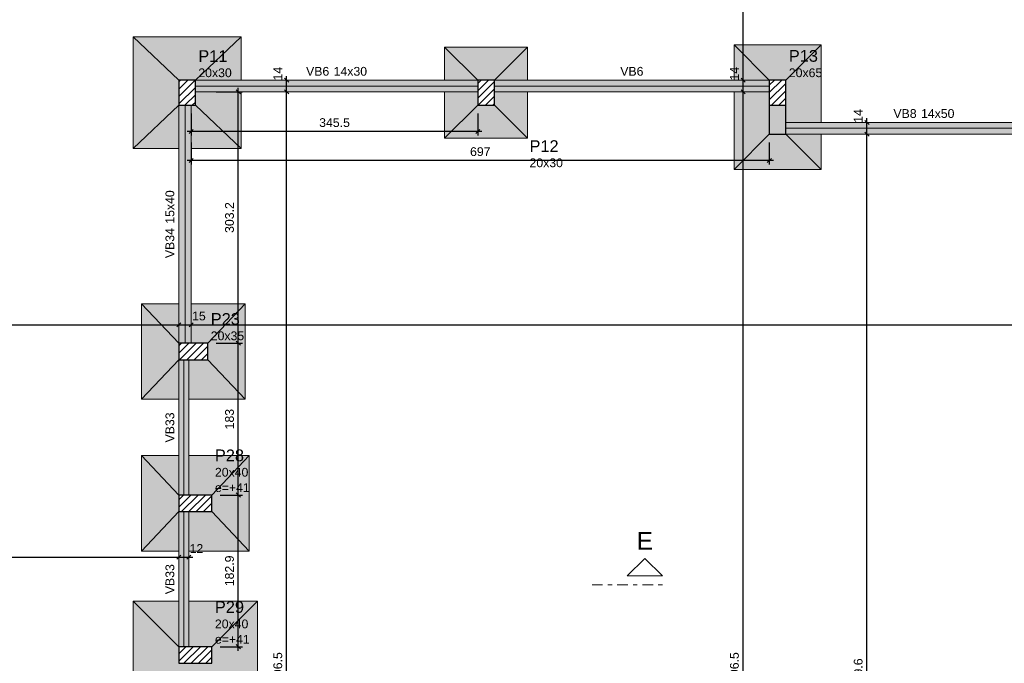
# Model space of a CAD drawing. Header units: millimetres. Extents: x 0 to 119, y 0 to 84.
# Tile 7 of 27: x 24 to 47, y 49 to 65. Entities that reach past the tile are written whole.
import ezdxf

# ---------------------------------------------------------------- set-up
doc = ezdxf.new("R2010")
doc.units = ezdxf.units.MM
doc.header["$MEASUREMENT"] = 0
doc.linetypes.add('DASHDOT', pattern=[2.54, 1.27, -0.635, 0, -0.635])
doc.linetypes.add('NULL', pattern=[0])
doc.layers.get('0').update_dxf_attribs({"lineweight": 18})
for name, color, linetype, lineweight in [('FO-Cortes', 9, 'DASHDOT', 5), ('FO-Cotas', 5, 'Continuous', 5), ('FO-Eixos', 5, 'Continuous', 5), ('FO-Hachura das sapatas', 43, 'Continuous', 5), ('FO-Hachura pilar que morre', 106, 'Continuous', 5), ('FO-Hachura pilar que passa', 19, 'Continuous', 5), ('FO-Hachura viga', 43, 'Continuous', 5), ('FO-Pilares', 4, 'Continuous', 30), ('FO-Seção das fundações', 9, 'Continuous', 5), ('FO-Textos das vigas', 7, 'Continuous', 5), ('FO-Textos dos pilares', 7, 'Continuous', 5), ('FO-Vigas', 1, 'Continuous', 20)]:
    doc.layers.add(name, color=color, linetype=linetype, lineweight=lineweight)
doc.styles.add('Arial', font='txt')
doc.dimstyles.new('UM_50.000000', dxfattribs={"dimtxt": 0.18, "dimasz": 0.1, "dimexe": 0.1, "dimexo": 0.2, "dimgap": 0, "dimtad": 1, "dimtih": 1, "dimtoh": 1, "dimdec": 1, "dimlfac": 50, "dimzin": 0, "dimdsep": 46, "dimtxsty": 'Standard', "dimcen": 0.09, "dimdle": 0.1, "dimadec": 1, "dimazin": 2, "dimtfac": 1, "dimtdec": 4, "dimtofl": 0, "dimtmove": 0, "dimatfit": 3, "dimfxl": 1, "dimtolj": 1, "dimarcsym": 0})

# ---------------------------------------------------------------- blocks, each defined once
blk = doc.blocks.new('_Oblique')
at = {"color": 0, "linetype": 'ByBlock', "lineweight": -2}
blk.add_line((-0.5, -0.5), (0.5, 0.5), dxfattribs=at)
blk = doc.blocks.new('*D110')
at = {"layer": 'Defpoints', "color": 0}
for p in [(15.375, 51.65), (27.579, 51.65), (27.579, 51.65)]:
    blk.add_point(p, dxfattribs=at)
at = {"layer": 'FO-Cotas', "color": 0, "lineweight": -2}
blk.add_line((15.275, 51.65), (27.679, 51.65), dxfattribs=at)
at = {"layer": 'FO-Cotas', "color": 0, "lineweight": -2, "xscale": 0.1, "yscale": 0.1, "zscale": 0.1, "rotation": 180}
blk.add_blockref('_Oblique', (15.375, 51.65), dxfattribs=at)
at = {"layer": 'FO-Cotas', "color": 0, "lineweight": -2, "xscale": 0.1, "yscale": 0.1, "zscale": 0.1}
blk.add_blockref('_Oblique', (27.579, 51.65), dxfattribs=at)
at = {"layer": 'FO-Cotas', "color": 7, "insert": (21.477, 51.861), "char_height": 0.2118, "attachment_point": 5, "rotation": 0.0057, "style": 'Arial'}
blk.add_mtext('\\A1;610.2', dxfattribs=at)
blk = doc.blocks.new('*D111')
at = {"layer": 'Defpoints', "color": 0}
for p in [(27.579, 51.65), (27.819, 51.65), (27.819, 51.65)]:
    blk.add_point(p, dxfattribs=at)
at = {"layer": 'FO-Cotas', "color": 0, "lineweight": -2}
blk.add_line((27.479, 51.65), (27.919, 51.65), dxfattribs=at)
at = {"layer": 'FO-Cotas', "color": 0, "lineweight": -2, "xscale": 0.1, "yscale": 0.1, "zscale": 0.1, "rotation": 180}
blk.add_blockref('_Oblique', (27.579, 51.65), dxfattribs=at)
at = {"layer": 'FO-Cotas', "color": 0, "lineweight": -2, "xscale": 0.1, "yscale": 0.1, "zscale": 0.1}
blk.add_blockref('_Oblique', (27.819, 51.65), dxfattribs=at)
at = {"layer": 'FO-Cotas', "color": 7, "insert": (28.004, 51.861), "char_height": 0.2118, "attachment_point": 5, "rotation": 0.0057, "style": 'Arial'}
blk.add_mtext('\\A1;12', dxfattribs=at)
blk = doc.blocks.new('*D115')
at = {"layer": 'Defpoints', "color": 0}
for p in [(17.719, 57.256), (27.579, 57.256), (27.579, 57.256)]:
    blk.add_point(p, dxfattribs=at)
at = {"layer": 'FO-Cotas', "color": 0, "lineweight": -2}
blk.add_line((17.619, 57.256), (27.679, 57.256), dxfattribs=at)
at = {"layer": 'FO-Cotas', "color": 0, "lineweight": -2, "xscale": 0.1, "yscale": 0.1, "zscale": 0.1, "rotation": 180}
blk.add_blockref('_Oblique', (17.719, 57.256), dxfattribs=at)
at = {"layer": 'FO-Cotas', "color": 0, "lineweight": -2, "xscale": 0.1, "yscale": 0.1, "zscale": 0.1}
blk.add_blockref('_Oblique', (27.579, 57.256), dxfattribs=at)
at = {"layer": 'FO-Cotas', "color": 7, "insert": (22.649, 57.467), "char_height": 0.2118, "attachment_point": 5, "rotation": 0.0057, "style": 'Arial'}
blk.add_mtext('\\A1;493', dxfattribs=at)
blk = doc.blocks.new('*D116')
at = {"layer": 'Defpoints', "color": 0}
for p in [(27.579, 57.256), (27.879, 57.256), (27.879, 57.256)]:
    blk.add_point(p, dxfattribs=at)
at = {"layer": 'FO-Cotas', "color": 0, "lineweight": -2}
blk.add_line((27.479, 57.256), (27.979, 57.256), dxfattribs=at)
at = {"layer": 'FO-Cotas', "color": 0, "lineweight": -2, "xscale": 0.1, "yscale": 0.1, "zscale": 0.1, "rotation": 180}
blk.add_blockref('_Oblique', (27.579, 57.256), dxfattribs=at)
at = {"layer": 'FO-Cotas', "color": 0, "lineweight": -2, "xscale": 0.1, "yscale": 0.1, "zscale": 0.1}
blk.add_blockref('_Oblique', (27.879, 57.256), dxfattribs=at)
at = {"layer": 'FO-Cotas', "color": 7, "insert": (28.064, 57.467), "char_height": 0.2118, "attachment_point": 5, "rotation": 0.0057, "style": 'Arial'}
blk.add_mtext('\\A1;15', dxfattribs=at)
blk = doc.blocks.new('*D117')
at = {"layer": 'Defpoints', "color": 0}
for p in [(27.879, 57.256), (70.339, 57.256), (70.339, 57.256)]:
    blk.add_point(p, dxfattribs=at)
at = {"layer": 'FO-Cotas', "color": 0, "lineweight": -2}
blk.add_line((27.779, 57.256), (70.439, 57.256), dxfattribs=at)
at = {"layer": 'FO-Cotas', "color": 0, "lineweight": -2, "xscale": 0.1, "yscale": 0.1, "zscale": 0.1, "rotation": 180}
blk.add_blockref('_Oblique', (27.879, 57.256), dxfattribs=at)
at = {"layer": 'FO-Cotas', "color": 0, "lineweight": -2, "xscale": 0.1, "yscale": 0.1, "zscale": 0.1}
blk.add_blockref('_Oblique', (70.339, 57.256), dxfattribs=at)
at = {"layer": 'FO-Cotas', "color": 7, "insert": (49.109, 57.467), "char_height": 0.2118, "attachment_point": 5, "rotation": 0.0057, "style": 'Arial'}
blk.add_mtext('\\A1;2123', dxfattribs=at)
blk = doc.blocks.new('*D140')
at = {"layer": 'Defpoints', "color": 0}
for p in [(30.179, 62.873), (30.179, 62.873), (30.179, 34.943)]:
    blk.add_point(p, dxfattribs=at)
at = {"layer": 'FO-Cotas', "color": 0, "lineweight": -2}
blk.add_line((30.179, 34.843), (30.179, 62.973), dxfattribs=at)
at = {"layer": 'FO-Cotas', "color": 0, "lineweight": -2, "xscale": 0.1, "yscale": 0.1, "zscale": 0.1}
for p, rotation in [((30.179, 62.873), 90), ((30.179, 34.943), 270)]:
    blk.add_blockref('_Oblique', p, dxfattribs=dict(at, rotation=rotation))
at = {"layer": 'FO-Cotas', "color": 7, "insert": (29.967, 48.908), "char_height": 0.2118, "attachment_point": 5, "rotation": 90, "style": 'Arial'}
blk.add_mtext('\\A1;1396.5', dxfattribs=at)
blk = doc.blocks.new('*D141')
at = {"layer": 'Defpoints', "color": 0}
for p in [(30.179, 63.153), (30.179, 63.153), (30.179, 62.873)]:
    blk.add_point(p, dxfattribs=at)
at = {"layer": 'FO-Cotas', "color": 0, "lineweight": -2}
blk.add_line((30.179, 62.773), (30.179, 63.253), dxfattribs=at)
at = {"layer": 'FO-Cotas', "color": 0, "lineweight": -2, "xscale": 0.1, "yscale": 0.1, "zscale": 0.1}
for p, rotation in [((30.179, 63.153), 90), ((30.179, 62.873), 270)]:
    blk.add_blockref('_Oblique', p, dxfattribs=dict(at, rotation=rotation))
at = {"layer": 'FO-Cotas', "color": 7, "insert": (29.967, 63.31), "char_height": 0.2118, "attachment_point": 5, "rotation": 90, "style": 'Arial'}
blk.add_mtext('\\A1;14', dxfattribs=at)
blk = doc.blocks.new('*D148')
at = {"layer": 'Defpoints', "color": 0}
for p in [(41.189, 62.873), (41.189, 62.873), (41.189, 34.943)]:
    blk.add_point(p, dxfattribs=at)
at = {"layer": 'FO-Cotas', "color": 0, "lineweight": -2}
blk.add_line((41.189, 34.843), (41.189, 62.973), dxfattribs=at)
at = {"layer": 'FO-Cotas', "color": 0, "lineweight": -2, "xscale": 0.1, "yscale": 0.1, "zscale": 0.1}
for p, rotation in [((41.189, 62.873), 90), ((41.189, 34.943), 270)]:
    blk.add_blockref('_Oblique', p, dxfattribs=dict(at, rotation=rotation))
at = {"layer": 'FO-Cotas', "color": 7, "insert": (40.977, 48.908), "char_height": 0.2118, "attachment_point": 5, "rotation": 90, "style": 'Arial'}
blk.add_mtext('\\A1;1396.5', dxfattribs=at)
blk = doc.blocks.new('*D149')
at = {"layer": 'Defpoints', "color": 0}
for p in [(41.189, 63.153), (41.189, 63.153), (41.189, 62.873)]:
    blk.add_point(p, dxfattribs=at)
at = {"layer": 'FO-Cotas', "color": 0, "lineweight": -2}
blk.add_line((41.189, 62.773), (41.189, 63.253), dxfattribs=at)
at = {"layer": 'FO-Cotas', "color": 0, "lineweight": -2, "xscale": 0.1, "yscale": 0.1, "zscale": 0.1}
for p, rotation in [((41.189, 63.153), 90), ((41.189, 62.873), 270)]:
    blk.add_blockref('_Oblique', p, dxfattribs=dict(at, rotation=rotation))
at = {"layer": 'FO-Cotas', "color": 7, "insert": (40.977, 63.31), "char_height": 0.2118, "attachment_point": 5, "rotation": 90, "style": 'Arial'}
blk.add_mtext('\\A1;14', dxfattribs=at)
blk = doc.blocks.new('*D150')
at = {"layer": 'Defpoints', "color": 0}
for p in [(41.189, 69.884), (41.189, 69.884), (41.189, 63.153)]:
    blk.add_point(p, dxfattribs=at)
at = {"layer": 'FO-Cotas', "color": 0, "lineweight": -2}
blk.add_line((41.189, 63.053), (41.189, 69.984), dxfattribs=at)
at = {"layer": 'FO-Cotas', "color": 0, "lineweight": -2, "xscale": 0.1, "yscale": 0.1, "zscale": 0.1}
for p, rotation in [((41.189, 69.884), 90), ((41.189, 63.153), 270)]:
    blk.add_blockref('_Oblique', p, dxfattribs=dict(at, rotation=rotation))
at = {"layer": 'FO-Cotas', "color": 7, "insert": (40.977, 66.519), "char_height": 0.2118, "attachment_point": 5, "rotation": 90, "style": 'Arial'}
blk.add_mtext('\\A1;336.6', dxfattribs=at)
blk = doc.blocks.new('*D155')
at = {"layer": 'Defpoints', "color": 0}
for p in [(44.172, 61.854), (44.172, 61.854), (44.172, 35.663)]:
    blk.add_point(p, dxfattribs=at)
at = {"layer": 'FO-Cotas', "color": 0, "lineweight": -2}
blk.add_line((44.172, 35.563), (44.172, 61.954), dxfattribs=at)
at = {"layer": 'FO-Cotas', "color": 0, "lineweight": -2, "xscale": 0.1, "yscale": 0.1, "zscale": 0.1}
for p, rotation in [((44.172, 61.854), 90), ((44.172, 35.663), 270)]:
    blk.add_blockref('_Oblique', p, dxfattribs=dict(at, rotation=rotation))
at = {"layer": 'FO-Cotas', "color": 7, "insert": (43.961, 48.758), "char_height": 0.2118, "attachment_point": 5, "rotation": 90, "style": 'Arial'}
blk.add_mtext('\\A1;1309.6', dxfattribs=at)
blk = doc.blocks.new('*D156')
at = {"layer": 'Defpoints', "color": 0}
for p in [(44.172, 62.134), (44.172, 62.134), (44.172, 61.854)]:
    blk.add_point(p, dxfattribs=at)
at = {"layer": 'FO-Cotas', "color": 0, "lineweight": -2}
blk.add_line((44.172, 61.754), (44.172, 62.234), dxfattribs=at)
at = {"layer": 'FO-Cotas', "color": 0, "lineweight": -2, "xscale": 0.1, "yscale": 0.1, "zscale": 0.1}
for p, rotation in [((44.172, 62.134), 90), ((44.172, 61.854), 270)]:
    blk.add_blockref('_Oblique', p, dxfattribs=dict(at, rotation=rotation))
at = {"layer": 'FO-Cotas', "color": 7, "insert": (43.961, 62.291), "char_height": 0.2118, "attachment_point": 5, "rotation": 90, "style": 'Arial'}
blk.add_mtext('\\A1;14', dxfattribs=at)
blk = doc.blocks.new('*D190')
at = {"layer": 'Defpoints', "color": 0}
for p in [(27.879, 62.553), (34.789, 62.553), (27.879, 61.917)]:
    blk.add_point(p, dxfattribs=at)
at = {"layer": 'FO-Cotas', "color": 0, "lineweight": -2}
for p, q in [((27.879, 62.353), (27.879, 61.817)), ((34.789, 62.353), (34.789, 61.817)), ((34.889, 61.917), (27.779, 61.917))]:
    blk.add_line(p, q, dxfattribs=at)
at = {"layer": 'FO-Cotas', "color": 0, "lineweight": -2, "xscale": 0.1, "yscale": 0.1, "zscale": 0.1, "rotation": 180}
blk.add_blockref('_Oblique', (27.879, 61.917), dxfattribs=at)
at = {"layer": 'FO-Cotas', "color": 0, "lineweight": -2, "xscale": 0.1, "yscale": 0.1, "zscale": 0.1}
blk.add_blockref('_Oblique', (34.789, 61.917), dxfattribs=at)
at = {"layer": 'FO-Cotas', "color": 7, "insert": (31.334, 62.129), "char_height": 0.2118, "attachment_point": 5, "rotation": 0.0057, "style": 'Arial'}
blk.add_mtext('\\A1;345.5', dxfattribs=at)
blk = doc.blocks.new('*D191')
at = {"layer": 'Defpoints', "color": 0}
for p in [(27.879, 61.853), (41.818, 61.853), (27.879, 61.217)]:
    blk.add_point(p, dxfattribs=at)
at = {"layer": 'FO-Cotas', "color": 0, "lineweight": -2}
for p, q in [((27.879, 61.653), (27.879, 61.117)), ((41.818, 61.653), (41.818, 61.117)), ((41.918, 61.217), (27.779, 61.217))]:
    blk.add_line(p, q, dxfattribs=at)
at = {"layer": 'FO-Cotas', "color": 0, "lineweight": -2, "xscale": 0.1, "yscale": 0.1, "zscale": 0.1, "rotation": 180}
blk.add_blockref('_Oblique', (27.879, 61.217), dxfattribs=at)
at = {"layer": 'FO-Cotas', "color": 0, "lineweight": -2, "xscale": 0.1, "yscale": 0.1, "zscale": 0.1}
blk.add_blockref('_Oblique', (41.818, 61.217), dxfattribs=at)
at = {"layer": 'FO-Cotas', "color": 7, "insert": (34.848, 61.429), "char_height": 0.2118, "attachment_point": 5, "rotation": 0.0057, "style": 'Arial'}
blk.add_mtext('\\A1;697', dxfattribs=at)
blk = doc.blocks.new('*D230')
at = {"layer": 'Defpoints', "color": 0}
for p in [(28.379, 53.15), (29.014, 53.15), (28.379, 49.493)]:
    blk.add_point(p, dxfattribs=at)
at = {"layer": 'FO-Cotas', "color": 0, "lineweight": -2}
for p, q in [((29.014, 49.393), (29.014, 53.25)), ((28.579, 53.15), (29.114, 53.15)), ((28.579, 49.493), (29.114, 49.493))]:
    blk.add_line(p, q, dxfattribs=at)
at = {"layer": 'FO-Cotas', "color": 0, "lineweight": -2, "xscale": 0.1, "yscale": 0.1, "zscale": 0.1}
for p, rotation in [((29.014, 53.15), 90), ((29.014, 49.493), 270)]:
    blk.add_blockref('_Oblique', p, dxfattribs=dict(at, rotation=rotation))
at = {"layer": 'FO-Cotas', "color": 7, "insert": (28.802, 51.321), "char_height": 0.2118, "attachment_point": 5, "rotation": 90, "style": 'Arial'}
blk.add_mtext('\\A1;182.9', dxfattribs=at)
blk = doc.blocks.new('*D231')
at = {"layer": 'Defpoints', "color": 0}
for p in [(28.279, 56.81), (29.014, 56.81), (28.379, 53.15)]:
    blk.add_point(p, dxfattribs=at)
at = {"layer": 'FO-Cotas', "color": 0, "lineweight": -2}
for p, q in [((28.479, 56.81), (29.114, 56.81)), ((29.014, 53.05), (29.014, 56.91)), ((28.579, 53.15), (29.114, 53.15))]:
    blk.add_line(p, q, dxfattribs=at)
at = {"layer": 'FO-Cotas', "color": 0, "lineweight": -2, "xscale": 0.1, "yscale": 0.1, "zscale": 0.1}
for p, rotation in [((29.014, 56.81), 90), ((29.014, 53.15), 270)]:
    blk.add_blockref('_Oblique', p, dxfattribs=dict(at, rotation=rotation))
at = {"layer": 'FO-Cotas', "color": 7, "insert": (28.802, 54.98), "char_height": 0.2118, "attachment_point": 5, "rotation": 90, "style": 'Arial'}
blk.add_mtext('\\A1;183', dxfattribs=at)
blk = doc.blocks.new('*D232')
at = {"layer": 'Defpoints', "color": 0}
for p in [(28.279, 62.873), (29.014, 62.873), (28.279, 56.81)]:
    blk.add_point(p, dxfattribs=at)
at = {"layer": 'FO-Cotas', "color": 0, "lineweight": -2}
for p, q in [((29.014, 56.71), (29.014, 62.973)), ((28.479, 62.873), (29.114, 62.873)), ((28.479, 56.81), (29.114, 56.81))]:
    blk.add_line(p, q, dxfattribs=at)
at = {"layer": 'FO-Cotas', "color": 0, "lineweight": -2, "xscale": 0.1, "yscale": 0.1, "zscale": 0.1}
for p, rotation in [((29.014, 62.873), 90), ((29.014, 56.81), 270)]:
    blk.add_blockref('_Oblique', p, dxfattribs=dict(at, rotation=rotation))
at = {"layer": 'FO-Cotas', "color": 7, "insert": (28.802, 59.841), "char_height": 0.2118, "attachment_point": 5, "rotation": 90, "style": 'Arial'}
blk.add_mtext('\\A1;303.2', dxfattribs=at)

msp = doc.modelspace()

# ---------------------------------------------------------------- hatches: boundary and pattern name
at = {"layer": 'FO-Hachura das sapatas', "linetype": 'Continuous'}
h = msp.add_hatch(color=43, dxfattribs=at)
h.paths.add_polyline_path([(26.4786, 61.5028), (29.0786, 61.5028), (29.0786, 64.2028), (26.4786, 64.2028), (26.4786, 61.5028)])
h.paths.add_polyline_path([(27.5786, 61.5028), (27.8786, 61.5028), (27.8786, 62.5528), (27.9786, 62.5528), (27.9786, 62.8728), (29.0786, 62.8728), (29.0786, 63.1528), (27.5786, 63.1528), (27.5786, 61.5028)], flags=0)
h = msp.add_hatch(color=43, dxfattribs=at)
h.paths.add_polyline_path([(33.9886, 61.7528), (35.9886, 61.7528), (35.9886, 63.9528), (33.9886, 63.9528), (33.9886, 61.7528)])
h.paths.add_polyline_path([(33.9886, 62.8728), (34.7886, 62.8728), (34.7886, 62.5528), (35.1886, 62.5528), (35.1886, 62.8728), (35.9886, 62.8728), (35.9886, 63.1528), (33.9886, 63.1528), (33.9886, 62.8728)], flags=0)
h = msp.add_hatch(color=43, dxfattribs=at)
h.paths.add_polyline_path([(40.9676, 61.0028), (43.0676, 61.0028), (43.0676, 64.0028), (40.9676, 64.0028), (40.9676, 61.0028)])
h.paths.add_polyline_path([(40.9676, 63.1528), (40.9676, 62.8728), (41.8176, 62.8728), (41.8176, 61.8528), (42.2176, 61.8528), (42.2176, 61.8542), (43.0676, 61.8542), (43.0676, 62.1342), (42.2176, 62.1342), (42.2176, 63.1528), (40.9676, 63.1528)], flags=0)
h = msp.add_hatch(color=43, dxfattribs=at)
h.paths.add_polyline_path([(29.1786, 55.4598), (29.1786, 57.7598), (26.6786, 57.7598), (26.6786, 55.4598), (29.1786, 55.4598)])
h.paths.add_polyline_path([(27.8186, 55.4598), (27.8186, 56.4098), (28.2786, 56.4098), (28.2786, 56.8098), (27.8786, 56.8098), (27.8786, 57.7598), (27.5786, 57.7598), (27.5786, 55.4598), (27.8186, 55.4598)], flags=0)
h = msp.add_hatch(color=43, dxfattribs=at)
h.paths.add_polyline_path([(26.6786, 54.0996), (26.6786, 51.7996), (29.2786, 51.7996), (29.2786, 54.0996), (26.6786, 54.0996)])
h.paths.add_polyline_path([(27.8186, 51.7996), (27.8186, 52.7496), (28.3786, 52.7496), (28.3786, 53.1496), (27.8186, 53.1496), (27.8186, 54.0996), (27.5786, 54.0996), (27.5786, 51.7996), (27.8186, 51.7996)], flags=0)
h = msp.add_hatch(color=43, dxfattribs=at)
h.paths.add_polyline_path([(29.4786, 47.9926), (29.4786, 50.5926), (26.4786, 50.5926), (26.4786, 47.9926), (29.4786, 47.9926)])
h.paths.add_polyline_path([(27.8186, 47.9926), (27.8186, 49.0926), (28.3786, 49.0926), (28.3786, 49.4926), (27.8186, 49.4926), (27.8186, 50.5926), (27.5786, 50.5926), (27.5786, 47.9926), (27.8186, 47.9926)], flags=0)
at = {"layer": 'FO-Hachura pilar que morre', "linetype": 'Continuous'}
h = msp.add_hatch(color=106, dxfattribs=at)
h.paths.add_polyline_path([(41.8176, 61.8528), (42.0176, 61.8528), (42.2176, 61.8528), (42.2176, 62.5028), (42.2176, 63.1528), (42.0176, 63.1528), (41.8176, 63.1528), (41.8176, 62.5028)])
h.paths.add_polyline_path([(41.8176, 62.5528), (42.0176, 62.5528), (42.2176, 62.5528), (42.2176, 62.8528), (42.2176, 63.1528), (42.0176, 63.1528), (41.8176, 63.1528), (41.8176, 62.8528)], flags=0)
at = {"layer": 'FO-Hachura pilar que passa', "linetype": 'Continuous'}
h = msp.add_hatch(dxfattribs=at)
h.set_pattern_fill('ANSI31', color=19, style=0)
h.paths.add_polyline_path([(27.5786, 62.5528), (27.7786, 62.5528), (27.9786, 62.5528), (27.9786, 62.8528), (27.9786, 63.1528), (27.7786, 63.1528), (27.5786, 63.1528), (27.5786, 62.8528)])
h = msp.add_hatch(dxfattribs=at)
h.set_pattern_fill('ANSI31', color=19, style=0)
h.paths.add_polyline_path([(34.7886, 62.5528), (34.9886, 62.5528), (35.1886, 62.5528), (35.1886, 62.8528), (35.1886, 63.1528), (34.9886, 63.1528), (34.7886, 63.1528), (34.7886, 62.8528)])
h = msp.add_hatch(dxfattribs=at)
h.set_pattern_fill('ANSI31', color=19, style=0)
h.paths.add_polyline_path([(41.8176, 62.5528), (42.0176, 62.5528), (42.2176, 62.5528), (42.2176, 62.8528), (42.2176, 63.1528), (42.0176, 63.1528), (41.8176, 63.1528), (41.8176, 62.8528)])
h = msp.add_hatch(dxfattribs=at)
h.set_pattern_fill('ANSI31', color=19, style=0)
h.paths.add_polyline_path([(28.2786, 56.4098), (28.2786, 56.6098), (28.2786, 56.8098), (27.9286, 56.8098), (27.5786, 56.8098), (27.5786, 56.6098), (27.5786, 56.4098), (27.9286, 56.4098)])
h = msp.add_hatch(dxfattribs=at)
h.set_pattern_fill('ANSI31', color=19, style=0)
h.paths.add_polyline_path([(27.5786, 53.1496), (27.5786, 52.9496), (27.5786, 52.7496), (27.9786, 52.7496), (28.3786, 52.7496), (28.3786, 52.9496), (28.3786, 53.1496), (27.9786, 53.1496)])
h = msp.add_hatch(dxfattribs=at)
h.set_pattern_fill('ANSI31', color=19, style=0)
h.paths.add_polyline_path([(28.3786, 49.0926), (28.3786, 49.2926), (28.3786, 49.4926), (27.9786, 49.4926), (27.5786, 49.4926), (27.5786, 49.2926), (27.5786, 49.0926), (27.9786, 49.0926)])
at = {"layer": 'FO-Hachura viga', "linetype": 'Continuous'}
for points in [[(34.7888, 63.1528), (34.7888, 63.1528), (27.9788, 63.1528), (27.9788, 62.8728), (34.7888, 62.8728), (34.7888, 63.1528)], [(41.8176, 63.1528), (41.8176, 63.1528), (35.1888, 63.1528), (35.1888, 62.8728), (41.8176, 62.8728), (41.8176, 63.1528)], [(27.8788, 62.5528), (27.8788, 62.5528), (27.5788, 62.5528), (27.5788, 56.8096), (27.8788, 56.8096), (27.8788, 62.5528)], [(48.8754, 62.134), (48.8754, 62.134), (42.2176, 62.134), (42.2176, 61.8542), (48.8754, 61.8542), (48.8754, 62.134)], [(27.8188, 56.4096), (27.8188, 56.4096), (27.5788, 56.4096), (27.5788, 53.1494), (27.8188, 53.1494), (27.8188, 56.4096)], [(27.8188, 52.7494), (27.8188, 52.7494), (27.5788, 52.7494), (27.5788, 49.4926), (27.8188, 49.4926), (27.8188, 52.7494)], [(27.8188, 49.0926), (27.8188, 49.0926), (27.5788, 49.0926), (27.5788, 45.2344), (27.8188, 45.2344), (27.8188, 49.0926)]]:
    msp.add_hatch(color=43, dxfattribs=at).paths.add_polyline_path(points)

# ---------------------------------------------------------------- linework, layer by layer
at = {"layer": 'FO-Cortes', "ltscale": 0.2}
msp.add_line((37.5447, 50.9874), (39.2391, 50.9874), dxfattribs=at)
at = {"layer": 'FO-Cortes', "linetype": 'Continuous', "ltscale": 0.2}
msp.add_lwpolyline([(39.2391, 51.1992), (38.3919, 51.1992), (38.8155, 51.6228), (39.2391, 51.1992)], close=True, dxfattribs=at)
at = {"layer": 'FO-Cotas', "linetype": 'Continuous'}
msp.add_line((35.1886, 62.5526), (35.9794, 61.7619), dxfattribs=at)
at = {"layer": 'FO-Eixos'}
for p, q in [((27.9786, 63.0128), (34.7886, 63.0128)), ((35.1886, 63.0128), (41.8176, 63.0128)), ((27.7286, 56.8098), (27.7286, 62.5528)), ((42.2176, 61.9942), (48.8752, 61.9942)), ((27.6986, 53.1496), (27.6986, 56.4098)), ((27.6986, 49.4926), (27.6986, 52.7496))]:
    msp.add_line(p, q, dxfattribs=at)
at = {"layer": 'FO-Pilares'}
msp.add_line((41.8176, 62.5528), (42.2176, 62.5528), dxfattribs=at)
for points in [[(27.5786, 62.5528), (27.7786, 62.5528), (27.9786, 62.5528), (27.9786, 62.8528), (27.9786, 63.1528), (27.7786, 63.1528), (27.5786, 63.1528), (27.5786, 62.8528), (27.5786, 62.5528)], [(34.7886, 62.5528), (34.9886, 62.5528), (35.1886, 62.5528), (35.1886, 62.8528), (35.1886, 63.1528), (34.9886, 63.1528), (34.7886, 63.1528), (34.7886, 62.8528), (34.7886, 62.5528)], [(41.8176, 61.8528), (42.0176, 61.8528), (42.2176, 61.8528), (42.2176, 62.5028), (42.2176, 63.1528), (42.0176, 63.1528), (41.8176, 63.1528), (41.8176, 62.5028), (41.8176, 61.8528)], [(28.2786, 56.4098), (28.2786, 56.6098), (28.2786, 56.8098), (27.9286, 56.8098), (27.5786, 56.8098), (27.5786, 56.6098), (27.5786, 56.4098), (27.9286, 56.4098), (28.2786, 56.4098)], [(27.5786, 53.1496), (27.5786, 52.9496), (27.5786, 52.7496), (27.9786, 52.7496), (28.3786, 52.7496), (28.3786, 52.9496), (28.3786, 53.1496), (27.9786, 53.1496), (27.5786, 53.1496)], [(28.3786, 49.0926), (28.3786, 49.2926), (28.3786, 49.4926), (27.9786, 49.4926), (27.5786, 49.4926), (27.5786, 49.2926), (27.5786, 49.0926), (27.9786, 49.0926), (28.3786, 49.0926)]]:
    msp.add_lwpolyline(points, close=True, dxfattribs=at)
at = {"layer": 'FO-Seção das fundações'}
for p, q in [((26.4786, 64.2028), (27.5786, 63.1528)), ((29.0786, 64.2028), (27.9786, 63.1528)), ((33.9886, 63.9528), (34.7886, 63.1528)), ((35.9886, 63.9528), (35.1886, 63.1528)), ((40.9676, 64.0028), (41.8176, 63.1528)), ((43.0676, 64.0028), (42.2176, 63.1528)), ((26.4786, 61.5028), (27.5786, 62.5528)), ((29.0786, 61.5028), (27.9786, 62.5528)), ((33.9886, 61.7528), (34.7886, 62.5528)), ((35.9886, 61.7528), (35.1886, 62.5528)), ((40.9676, 61.0028), (41.8176, 61.8528)), ((43.0676, 61.0028), (42.2176, 61.8528)), ((26.6786, 57.7598), (27.5786, 56.8098)), ((29.1786, 57.7598), (28.2786, 56.8098)), ((26.6786, 55.4598), (27.5786, 56.4098)), ((29.1786, 55.4598), (28.2786, 56.4098)), ((26.6786, 54.0996), (27.5786, 53.1496)), ((29.2786, 54.0996), (28.3786, 53.1496)), ((26.6786, 51.7996), (27.5786, 52.7496)), ((29.2786, 51.7996), (28.3786, 52.7496)), ((26.4786, 50.5926), (27.5786, 49.4926)), ((29.4786, 50.5926), (28.3786, 49.4926))]:
    msp.add_line(p, q, dxfattribs=at)
for points in [[(26.4786, 64.2028), (29.0786, 64.2028)], [(26.4786, 64.2028), (26.4786, 61.5028)], [(29.0786, 63.1528), (29.0786, 64.2028)], [(33.9886, 63.9528), (35.9886, 63.9528)], [(33.9886, 63.9528), (33.9886, 63.1528)], [(35.9886, 63.1528), (35.9886, 63.9528)], [(40.9676, 64.0028), (43.0676, 64.0028)], [(40.9676, 64.0028), (40.9676, 63.1528)], [(43.0676, 62.1342), (43.0676, 64.0028)], [(29.0786, 61.5028), (29.0786, 62.8728)], [(33.9886, 62.8728), (33.9886, 61.7528)], [(35.9886, 61.7528), (35.9886, 62.8728)], [(40.9676, 62.8728), (40.9676, 61.0028)], [(35.9886, 61.7528), (33.9886, 61.7528)], [(43.0676, 61.0028), (43.0676, 61.8542)], [(27.5786, 61.5028), (26.4786, 61.5028)], [(29.0786, 61.5028), (27.8786, 61.5028)], [(43.0676, 61.0028), (40.9676, 61.0028)], [(26.6786, 57.7598), (26.6786, 55.4598)], [(26.6786, 57.7598), (27.5786, 57.7598)], [(27.8786, 57.7598), (29.1786, 57.7598)], [(29.1786, 55.4598), (29.1786, 57.7598)], [(27.5786, 55.4598), (26.6786, 55.4598)], [(29.1786, 55.4598), (27.8186, 55.4598)], [(26.6786, 54.0996), (26.6786, 51.7996)], [(26.6786, 54.0996), (27.5786, 54.0996)], [(27.8186, 54.0996), (29.2786, 54.0996)], [(29.2786, 51.7996), (29.2786, 54.0996)], [(27.5786, 51.7996), (26.6786, 51.7996)], [(29.2786, 51.7996), (27.8186, 51.7996)], [(26.4786, 50.5926), (26.4786, 47.9926)], [(26.4786, 50.5926), (27.5786, 50.5926)], [(27.8186, 50.5926), (29.4786, 50.5926)], [(29.4786, 47.9926), (29.4786, 50.5926)]]:
    msp.add_lwpolyline(points, dxfattribs=at)
at = {"layer": 'FO-Vigas'}
for p, q in [((27.9786, 63.1528), (34.7886, 63.1528)), ((35.1886, 63.1528), (41.8176, 63.1528)), ((27.9786, 62.8728), (34.7886, 62.8728)), ((35.1886, 62.8728), (41.8176, 62.8728)), ((27.5786, 56.8098), (27.5786, 62.5528)), ((27.8786, 56.8098), (27.8786, 62.5528)), ((42.2176, 62.1342), (48.8752, 62.1342)), ((42.2176, 61.8542), (48.8752, 61.8542)), ((27.5786, 53.1496), (27.5786, 56.4098)), ((27.8186, 53.1496), (27.8186, 56.4098)), ((27.5786, 49.4926), (27.5786, 52.7496)), ((27.8186, 49.4926), (27.8186, 52.7496))]:
    msp.add_line(p, q, dxfattribs=at)

# ---------------------------------------------------------------- texts
at = {"layer": 'FO-Cortes', "linetype": 'NULL', "ltscale": 0.2, "insert": (38.8156, 51.8344), "char_height": 0.4236, "width": 0.773711, "attachment_point": 8, "line_spacing_factor": 0.798, "style": 'Arial'}
msp.add_mtext('E', dxfattribs=at)
at = {"layer": 'FO-Textos das vigas', "linetype": 'NULL', "char_height": 0.2118, "line_spacing_factor": 0.798, "style": 'Arial'}
for s, insert, width, attachment_point in [('VB6', (31.2066, 63.2585), 1.096279, 9), ('14x30', (31.3126, 63.2585), 1.580273, 7), ('VB6', (38.5036, 63.2585), 1.096279, 8), ('VB8', (45.3696, 62.2405), 1.096279, 9), ('14x50', (45.4756, 62.2405), 1.580273, 7)]:
    msp.add_mtext(s, dxfattribs=dict(at, insert=insert, width=width, attachment_point=attachment_point))
at = {"layer": 'FO-Textos das vigas', "linetype": 'NULL', "char_height": 0.2118, "rotation": 90.00021, "line_spacing_factor": 0.798, "style": 'Arial'}
for s, insert, width, attachment_point in [('15x40', (27.4727, 59.6926), 1.580273, 7), ('VB34', (27.4727, 59.5866), 1.418848, 9), ('VB33', (27.4727, 54.7796), 1.418848, 8), ('VB33', (27.4727, 51.1216), 1.418848, 8)]:
    msp.add_mtext(s, dxfattribs=dict(at, insert=insert, width=width, attachment_point=attachment_point))
at = {"layer": 'FO-Textos dos pilares', "linetype": 'NULL', "attachment_point": 7, "line_spacing_factor": 0.798, "style": 'Arial'}
for s, insert, char_height, width in [('P11', (28.0496, 63.5938), 0.2824, 1.387852), ('P13', (42.2886, 63.5938), 0.2824, 1.387852), ('20x30', (28.0496, 63.2235), 0.2118, 1.580273), ('20x65', (42.2886, 63.2235), 0.2118, 1.580273), ('P12', (36.0356, 61.4228), 0.2824, 1.387852), ('20x30', (36.0356, 61.0525), 0.2118, 1.580273), ('P23', (28.3496, 57.2508), 0.2824, 1.387852), ('20x35', (28.3496, 56.8805), 0.2118, 1.580273), ('P28', (28.4496, 53.9618), 0.2824, 1.387852), ('20x40', (28.4496, 53.5905), 0.2118, 1.580273), ('e=+41', (28.4496, 53.2205), 0.2118, 1.645127), ('P29', (28.4496, 50.3048), 0.2824, 1.387852), ('20x40', (28.4496, 49.9335), 0.2118, 1.580273), ('e=+41', (28.4496, 49.5635), 0.2118, 1.645127)]:
    msp.add_mtext(s, dxfattribs=dict(at, insert=insert, char_height=char_height, width=width))

# ---------------------------------------------------------------- dimensions: what is measured, and where the dimension line sits
at = {"layer": 'FO-Cotas'}
for base, p1, p2, override, picture, middle in [((41.1886, 69.8844), (41.1886, 63.1528), (41.1886, 69.8844), {"dimtxt": 0.2118, "dimasz": 0.1, "dimexe": 0.1, "dimexo": 0.2, "dimtad": 1, "dimtih": 0, "dimtoh": 0, "dimdec": 1, "dimlfac": 50, "dimzin": 8, "dimtxsty": 'Arial', "dimblk": 'Oblique', "dimblk1": 'Oblique', "dimblk2": 'Oblique', "dimsah": 1, "dimdle": 0.1, "dimse1": 1, "dimse2": 1, "dimclrt": 7, "dimadec": 1, "dimazin": 3, "dimtmove": 2, "dimldrblk": 'Oblique'}, '*D150', (40.9768, 66.5186)), ((30.1786, 63.1528), (30.1786, 62.8728), (30.1786, 63.1528), {"dimtxt": 0.2118, "dimasz": 0.1, "dimexe": 0.1, "dimexo": 0.2, "dimtad": 1, "dimtih": 0, "dimtoh": 0, "dimdec": 1, "dimlfac": 50, "dimzin": 8, "dimtxsty": 'Arial', "dimblk": 'Oblique', "dimblk1": 'Oblique', "dimblk2": 'Oblique', "dimsah": 1, "dimdle": 0.1, "dimse1": 1, "dimse2": 1, "dimclrt": 7, "dimadec": 1, "dimazin": 3, "dimtmove": 2, "dimldrblk": 'Oblique'}, '*D141', (29.9668, 63.3101)), ((41.1886, 63.1528), (41.1886, 62.8728), (41.1886, 63.1528), {"dimtxt": 0.2118, "dimasz": 0.1, "dimexe": 0.1, "dimexo": 0.2, "dimtad": 1, "dimtih": 0, "dimtoh": 0, "dimdec": 1, "dimlfac": 50, "dimzin": 8, "dimtxsty": 'Arial', "dimblk": 'Oblique', "dimblk1": 'Oblique', "dimblk2": 'Oblique', "dimsah": 1, "dimdle": 0.1, "dimse1": 1, "dimse2": 1, "dimclrt": 7, "dimadec": 1, "dimazin": 3, "dimtmove": 2, "dimldrblk": 'Oblique'}, '*D149', (40.9768, 63.3101)), ((29.0140426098, 62.8727880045), (28.2786426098, 56.8097880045), (28.2786426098, 62.8727880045), {"dimtxt": 0.2118, "dimasz": 0.1, "dimexe": 0.1, "dimexo": 0.2, "dimtad": 1, "dimtih": 0, "dimtoh": 0, "dimdec": 1, "dimlfac": 50, "dimzin": 8, "dimtxsty": 'Arial', "dimblk": 'Oblique', "dimblk1": 'Oblique', "dimblk2": 'Oblique', "dimsah": 1, "dimdle": 0.1, "dimse1": 0, "dimse2": 0, "dimclrt": 7, "dimadec": 1, "dimazin": 3, "dimtmove": 2, "dimldrblk": 'Oblique'}, '*D232', (28.8022426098, 59.8412880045)), ((30.1786, 62.8728), (30.1786, 34.9426), (30.1786, 62.8728), {"dimtxt": 0.2118, "dimasz": 0.1, "dimexe": 0.1, "dimexo": 0.2, "dimtad": 1, "dimtih": 0, "dimtoh": 0, "dimdec": 1, "dimlfac": 50, "dimzin": 8, "dimtxsty": 'Arial', "dimblk": 'Oblique', "dimblk1": 'Oblique', "dimblk2": 'Oblique', "dimsah": 1, "dimdle": 0.1, "dimse1": 1, "dimse2": 1, "dimclrt": 7, "dimadec": 1, "dimazin": 3, "dimtmove": 2, "dimldrblk": 'Oblique'}, '*D140', (29.9668, 48.9077)), ((41.1886, 62.8728), (41.1886, 34.9426), (41.1886, 62.8728), {"dimtxt": 0.2118, "dimasz": 0.1, "dimexe": 0.1, "dimexo": 0.2, "dimtad": 1, "dimtih": 0, "dimtoh": 0, "dimdec": 1, "dimlfac": 50, "dimzin": 8, "dimtxsty": 'Arial', "dimblk": 'Oblique', "dimblk1": 'Oblique', "dimblk2": 'Oblique', "dimsah": 1, "dimdle": 0.1, "dimse1": 1, "dimse2": 1, "dimclrt": 7, "dimadec": 1, "dimazin": 3, "dimtmove": 2, "dimldrblk": 'Oblique'}, '*D148', (40.9768, 48.9077)), ((44.1724, 62.1342), (44.1724, 61.8542), (44.1724, 62.1342), {"dimtxt": 0.2118, "dimasz": 0.1, "dimexe": 0.1, "dimexo": 0.2, "dimtad": 1, "dimtih": 0, "dimtoh": 0, "dimdec": 1, "dimlfac": 50, "dimzin": 8, "dimtxsty": 'Arial', "dimblk": 'Oblique', "dimblk1": 'Oblique', "dimblk2": 'Oblique', "dimsah": 1, "dimdle": 0.1, "dimse1": 1, "dimse2": 1, "dimclrt": 7, "dimadec": 1, "dimazin": 3, "dimtmove": 2, "dimldrblk": 'Oblique'}, '*D156', (43.9606, 62.2915)), ((44.1724, 61.8542), (44.1724, 35.6626), (44.1724, 61.8542), {"dimtxt": 0.2118, "dimasz": 0.1, "dimexe": 0.1, "dimexo": 0.2, "dimtad": 1, "dimtih": 0, "dimtoh": 0, "dimdec": 1, "dimlfac": 50, "dimzin": 8, "dimtxsty": 'Arial', "dimblk": 'Oblique', "dimblk1": 'Oblique', "dimblk2": 'Oblique', "dimsah": 1, "dimdle": 0.1, "dimse1": 1, "dimse2": 1, "dimclrt": 7, "dimadec": 1, "dimazin": 3, "dimtmove": 2, "dimldrblk": 'Oblique'}, '*D155', (43.9606, 48.7584)), ((29.014, 56.8098), (28.3786, 53.1496), (28.2786, 56.8098), {"dimtxt": 0.2118, "dimasz": 0.1, "dimexe": 0.1, "dimexo": 0.2, "dimtad": 1, "dimtih": 0, "dimtoh": 0, "dimdec": 1, "dimlfac": 50, "dimzin": 8, "dimtxsty": 'Arial', "dimblk": 'Oblique', "dimblk1": 'Oblique', "dimblk2": 'Oblique', "dimsah": 1, "dimdle": 0.1, "dimse1": 0, "dimse2": 0, "dimclrt": 7, "dimadec": 1, "dimazin": 3, "dimtmove": 2, "dimldrblk": 'Oblique'}, '*D231', (28.8022, 54.9797)), ((29.0140426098, 53.1495880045), (28.3786426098, 49.4925880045), (28.3786426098, 53.1495880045), {"dimtxt": 0.2118, "dimasz": 0.1, "dimexe": 0.1, "dimexo": 0.2, "dimtad": 1, "dimtih": 0, "dimtoh": 0, "dimdec": 1, "dimlfac": 50, "dimzin": 8, "dimtxsty": 'Arial', "dimblk": 'Oblique', "dimblk1": 'Oblique', "dimblk2": 'Oblique', "dimsah": 1, "dimdle": 0.1, "dimse1": 0, "dimse2": 0, "dimclrt": 7, "dimadec": 1, "dimazin": 3, "dimtmove": 2, "dimldrblk": 'Oblique'}, '*D230', (28.8022426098, 51.3210880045))]:
    dim = msp.add_linear_dim(base=base, p1=p1, p2=p2, angle=90, dimstyle='UM_50.000000', override=override, dxfattribs=at)
    dim.commit()
    dim.dimension.update_dxf_attribs({"geometry": picture, "text_midpoint": middle, "dimtype": 160, "text_rotation": 90})
for base, p1, p2, override, picture, middle, turn in [((27.8786, 61.9174), (34.7886, 62.5528), (27.8786, 62.5528), {"dimtxt": 0.2118, "dimasz": 0.1, "dimexe": 0.1, "dimexo": 0.2, "dimtad": 1, "dimtih": 0, "dimtoh": 0, "dimdec": 1, "dimlfac": 50, "dimzin": 8, "dimtxsty": 'Arial', "dimblk": 'Oblique', "dimblk1": 'Oblique', "dimblk2": 'Oblique', "dimsah": 1, "dimdle": 0.1, "dimse1": 0, "dimse2": 0, "dimclrt": 7, "dimadec": 1, "dimazin": 3, "dimtmove": 2, "dimldrblk": 'Oblique'}, '*D190', (31.3336, 62.1292), 0.00573), ((27.8786426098, 61.2173880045), (41.8176426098, 61.8527880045), (27.8786426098, 61.8527880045), {"dimtxt": 0.2118, "dimasz": 0.1, "dimexe": 0.1, "dimexo": 0.2, "dimtad": 1, "dimtih": 0, "dimtoh": 0, "dimdec": 1, "dimlfac": 50, "dimzin": 8, "dimtxsty": 'Arial', "dimblk": 'Oblique', "dimblk1": 'Oblique', "dimblk2": 'Oblique', "dimsah": 1, "dimdle": 0.1, "dimse1": 0, "dimse2": 0, "dimclrt": 7, "dimadec": 1, "dimazin": 3, "dimtmove": 2, "dimldrblk": 'Oblique'}, '*D191', (34.8481426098, 61.4291880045), 0.005729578), ((27.5786, 57.2556), (17.7192, 57.2556), (27.5786, 57.2556), {"dimtxt": 0.2118, "dimasz": 0.1, "dimexe": 0.1, "dimexo": 0.2, "dimtad": 1, "dimtih": 0, "dimtoh": 0, "dimdec": 1, "dimlfac": 50, "dimzin": 8, "dimtxsty": 'Arial', "dimblk": 'Oblique', "dimblk1": 'Oblique', "dimblk2": 'Oblique', "dimsah": 1, "dimdle": 0.1, "dimse1": 1, "dimse2": 1, "dimclrt": 7, "dimadec": 1, "dimazin": 3, "dimtmove": 2, "dimldrblk": 'Oblique'}, '*D115', (22.6489, 57.4674), 0.00573), ((27.8786, 57.2556), (27.5786, 57.2556), (27.8786, 57.2556), {"dimtxt": 0.2118, "dimasz": 0.1, "dimexe": 0.1, "dimexo": 0.2, "dimtad": 1, "dimtih": 0, "dimtoh": 0, "dimdec": 1, "dimlfac": 50, "dimzin": 8, "dimtxsty": 'Arial', "dimblk": 'Oblique', "dimblk1": 'Oblique', "dimblk2": 'Oblique', "dimsah": 1, "dimdle": 0.1, "dimse1": 1, "dimse2": 1, "dimclrt": 7, "dimadec": 1, "dimazin": 3, "dimtmove": 2, "dimldrblk": 'Oblique'}, '*D116', (28.0639, 57.4674), 0.00573), ((70.3386, 57.2556), (27.8786, 57.2556), (70.3386, 57.2556), {"dimtxt": 0.2118, "dimasz": 0.1, "dimexe": 0.1, "dimexo": 0.2, "dimtad": 1, "dimtih": 0, "dimtoh": 0, "dimdec": 1, "dimlfac": 50, "dimzin": 8, "dimtxsty": 'Arial', "dimblk": 'Oblique', "dimblk1": 'Oblique', "dimblk2": 'Oblique', "dimsah": 1, "dimdle": 0.1, "dimse1": 1, "dimse2": 1, "dimclrt": 7, "dimadec": 1, "dimazin": 3, "dimtmove": 2, "dimldrblk": 'Oblique'}, '*D117', (49.1086, 57.4674), 0.00573), ((27.5786, 51.6496), (15.3752, 51.6496), (27.5786, 51.6496), {"dimtxt": 0.2118, "dimasz": 0.1, "dimexe": 0.1, "dimexo": 0.2, "dimtad": 1, "dimtih": 0, "dimtoh": 0, "dimdec": 1, "dimlfac": 50, "dimzin": 8, "dimtxsty": 'Arial', "dimblk": 'Oblique', "dimblk1": 'Oblique', "dimblk2": 'Oblique', "dimsah": 1, "dimdle": 0.1, "dimse1": 1, "dimse2": 1, "dimclrt": 7, "dimadec": 1, "dimazin": 3, "dimtmove": 2, "dimldrblk": 'Oblique'}, '*D110', (21.4769, 51.8614), 0.00573), ((27.8186, 51.6496), (27.5786, 51.6496), (27.8186, 51.6496), {"dimtxt": 0.2118, "dimasz": 0.1, "dimexe": 0.1, "dimexo": 0.2, "dimtad": 1, "dimtih": 0, "dimtoh": 0, "dimdec": 1, "dimlfac": 50, "dimzin": 8, "dimtxsty": 'Arial', "dimblk": 'Oblique', "dimblk1": 'Oblique', "dimblk2": 'Oblique', "dimsah": 1, "dimdle": 0.1, "dimse1": 1, "dimse2": 1, "dimclrt": 7, "dimadec": 1, "dimazin": 3, "dimtmove": 2, "dimldrblk": 'Oblique'}, '*D111', (28.0039, 51.8614), 0.00573)]:
    dim = msp.add_linear_dim(base=base, p1=p1, p2=p2, dimstyle='UM_50.000000', override=override, dxfattribs=at)
    dim.commit()
    dim.dimension.update_dxf_attribs({"geometry": picture, "text_midpoint": middle, "dimtype": 160, "text_rotation": turn})

doc.saveas('drawing.dxf')
